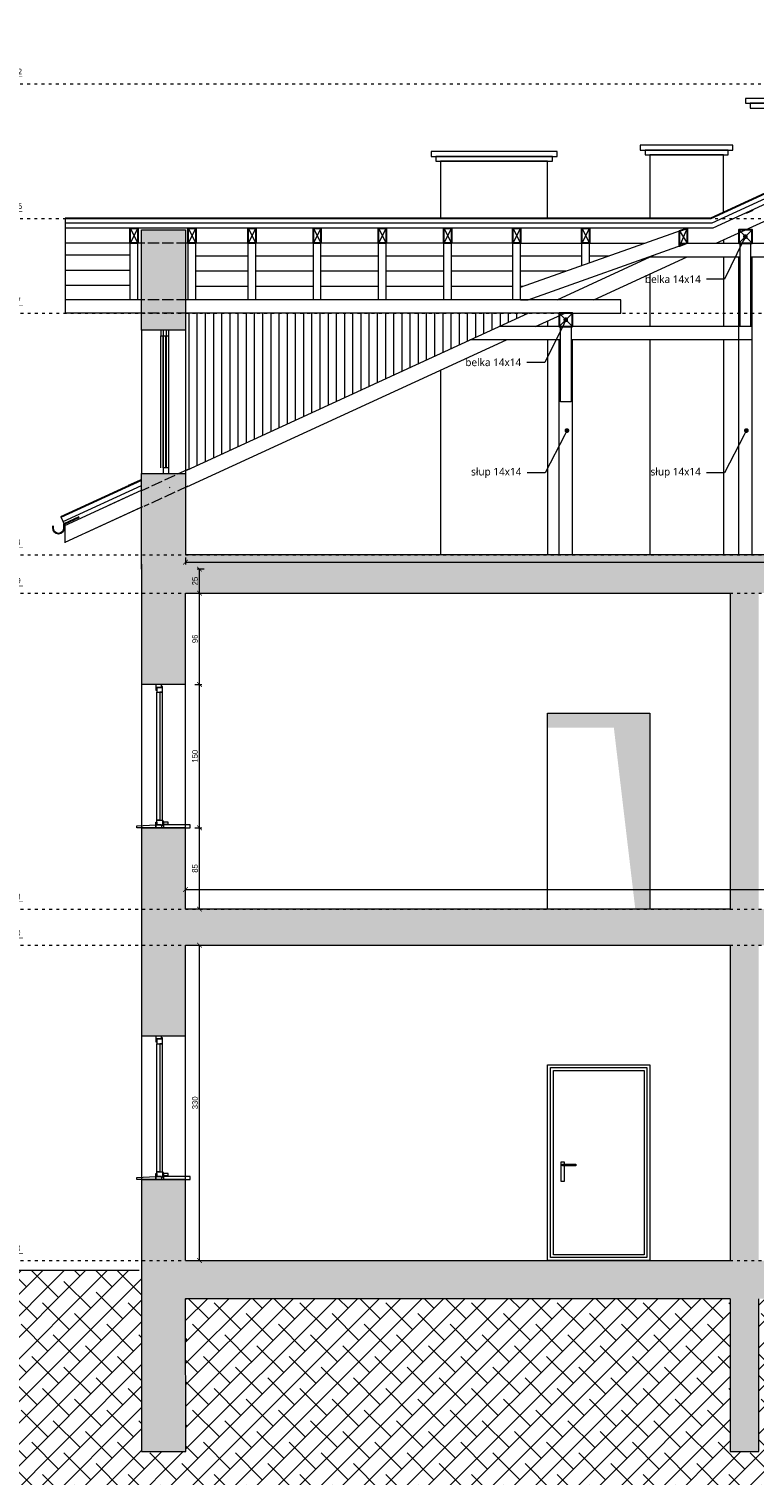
# Model space of a CAD drawing. Header units: millimetres. Extents: x -221 to 149158, y -114258 to 0.
# Tile 51 of 219: x 77300 to 78059, y -45966 to -44452. Entities that reach past the tile are written whole.
import ezdxf
from ezdxf import colors
from ezdxf.entities.mleader import LeaderData, LeaderLine
from ezdxf.enums import TextEntityAlignment as Align
from ezdxf.math import Vec2, Vec3

# ---------------------------------------------------------------- set-up
doc = ezdxf.new("R2010")
doc.units = ezdxf.units.MM
doc.linetypes.add('ACAD_ISO02W100', pattern=[15, 12, -3])
doc.linetypes.add('ACAD_ISO03W100', pattern=[30, 12, -18])
doc.layers.get('0').update_dxf_attribs({"lineweight": 0})
doc.layers.add('A-przekrycieram.ART', color=7, linetype='Continuous', lineweight=0, true_color=0xffffff)
for name, color, linetype, lineweight in [('opis..KF', 250, 'Continuous', 15), ('stolarka..KF', 250, 'Continuous', 5), ('stolarka_arch', 250, 'Continuous', 5), ('wymiar..KF', 12, 'Continuous', 5), ('wyp dach..KF', 250, 'Continuous', 0), ('wypełnienie istn..KF', 250, 'Continuous', 0), ('ściana pro..KF', 222, 'Continuous', 30), ('ściany ist..KF', 61, 'Continuous', 5)]:
    doc.layers.add(name, color=color, linetype=linetype, lineweight=lineweight)
doc.layers.add('szraf', color=7, linetype='Continuous', true_color=0xd9d9d9)
doc.styles.add('ARCH', font='segoeuil.ttf')
doc.styles.add('kamil', font='GOTHIC.TTF')
doc.dimstyles.new('50..KF', dxfattribs={"dimscale": 0.5, "dimtxt": 12, "dimasz": 10, "dimexe": 5, "dimexo": 5, "dimgap": 3, "dimtad": 1, "dimdec": 1, "dimrnd": 0.5, "dimtxsty": 'kamil', "dimblk": 'ARCHTICK', "dimcen": 0, "dimclrd": 256, "dimclre": 256, "dimclrt": 256, "dimadec": 0, "dimazin": 0, "dimtfac": 1, "dimtdec": 1, "dimtofl": 0, "dimtmove": 0, "dimatfit": 3, "dimfxl": 10, "dimfxlon": 1, "dimlwd": 0, "dimlwe": 0, "dimarcsym": 0})

# ---------------------------------------------------------------- blocks, each defined once
blk = doc.blocks.new('*U1063')
at = {"layer": 'stolarka_arch', "lineweight": 0}
blk.add_lwpolyline([(0, 0), (150, 0), (150, -46), (0, -46)], close=True, dxfattribs=at)
at = {"layer": 'stolarka_arch'}
for points in [[(0, -15), (6, -15), (6, -16), (3, -16), (3, -21), (0, -21)], [(150, -15), (144, -15), (144, -16), (147, -16), (147, -21), (150, -21)], [(3, -16), (8, -16), (8, -22), (2, -22), (2, -21), (3, -21)], [(8, -19), (142, -19), (142, -16), (8, -16)], [(8, -19), (142, -19), (142, -22), (8, -22)], [(147, -16), (142, -16), (142, -22), (148, -22), (148, -21), (147, -21)], [(147, -23), (143, -23), (143, -22), (147, -22)], [(146, -28), (144, -28), (144, -23), (146, -23)]]:
    blk.add_lwpolyline(points, close=True, dxfattribs=at)
blk = doc.blocks.new('*U1062')
at = {"layer": 'opis..KF', "const_width": 1}
for points in [[(35, 15), (-15, 15), (0, 0), (15, 15)], [(4206.9, 15), (4156.9, 15), (4171.9, 0), (4186.9, 15)]]:
    blk.add_lwpolyline(points, dxfattribs=at)
at = {"layer": 'opis..KF', "linetype": 'ACAD_ISO03W100', "ltscale": 0.5}
blk.add_lwpolyline([(0, 0), (4171.9, 0)], dxfattribs=at)
at = {"layer": 'opis..KF', "style": 'ARCH'}
for tag, p in [('±2', (10, 26)), ('±22', (4181.9, 26))]:
    blk.add_attdef(tag, text='', height=12, dxfattribs=at).set_placement(p, align=Align.MIDDLE_CENTER)
blk = doc.blocks.new('_ArchTick')
at = {"color": 0, "linetype": 'ByBlock', "const_width": 0.15}
blk.add_lwpolyline([(-0.5, -0.5), (0.5, 0.5)], dxfattribs=at)
blk = doc.blocks.new('*D1200')
at = {"layer": 'Defpoints', "color": 0, "transparency": 16777216}
for p in [(79395.7, -45353.4), (77464, -45373.8), (79395.7, -45373.8)]:
    blk.add_point(p, dxfattribs=at)
at = {"layer": 'wymiar..KF', "linetype": 'Continuous', "lineweight": 0, "transparency": 16777216}
for p, q in [((77464, -45358.4), (77464, -45350.9)), ((77464, -45353.4), (79395.7, -45353.4)), ((79395.7, -45358.4), (79395.7, -45350.9))]:
    blk.add_line(p, q, dxfattribs=at)
at = {"layer": 'wymiar..KF', "lineweight": 0, "transparency": 16777216, "xscale": 5, "yscale": 5, "zscale": 5, "rotation": 180}
blk.add_blockref('_ArchTick', (77464, -45353.4), dxfattribs=at)
at = {"layer": 'wymiar..KF', "lineweight": 0, "transparency": 16777216, "xscale": 5, "yscale": 5, "zscale": 5}
blk.add_blockref('_ArchTick', (79395.7, -45353.4), dxfattribs=at)
at = {"layer": 'wymiar..KF', "transparency": 16777216, "insert": (78429.8, -45348.5), "char_height": 6, "attachment_point": 5, "style": 'kamil'}
blk.add_mtext('1931,5', dxfattribs=at)
blk = doc.blocks.new('*D1205')
at = {"layer": 'Defpoints', "color": 0, "transparency": 16777216}
for p in [(77464, -45002.8), (79218, -45010.7), (79218, -45017.8)]:
    blk.add_point(p, dxfattribs=at)
at = {"layer": 'wymiar..KF', "linetype": 'Continuous', "lineweight": 0, "transparency": 16777216}
for p, q in [((77464, -45005.7), (77464, -45013.2)), ((77464, -45010.7), (79218, -45010.7)), ((79218, -45015.3), (79218, -45008.2))]:
    blk.add_line(p, q, dxfattribs=at)
at = {"layer": 'wymiar..KF', "lineweight": 0, "transparency": 16777216, "xscale": 5, "yscale": 5, "zscale": 5, "rotation": 180}
blk.add_blockref('_ArchTick', (77464, -45010.7), dxfattribs=at)
at = {"layer": 'wymiar..KF', "lineweight": 0, "transparency": 16777216, "xscale": 5, "yscale": 5, "zscale": 5}
blk.add_blockref('_ArchTick', (79218, -45010.7), dxfattribs=at)
at = {"layer": 'wymiar..KF', "transparency": 16777216, "insert": (78341, -45006), "char_height": 6, "attachment_point": 5, "style": 'kamil'}
blk.add_mtext('1754', dxfattribs=at)
blk = doc.blocks.new('_Dot')
at = {"color": 0, "linetype": 'ByBlock', "lineweight": -2}
blk.add_line((-0.5, 0), (-1, 0), dxfattribs=at)
at = {"color": 0, "linetype": 'ByBlock', "const_width": 0.5}
blk.add_lwpolyline([(-0.25, 0, 1), (0.25, 0, 1)], format="xyb", close=True, dxfattribs=at)
blk = doc.blocks.new('*D1215')
at = {"layer": 'Defpoints', "color": 0, "transparency": 16777216}
for p in [(77464, -45411.7), (77478.6, -45411.7), (77464, -45741.8)]:
    blk.add_point(p, dxfattribs=at)
at = {"layer": 'wymiar..KF', "linetype": 'Continuous', "lineweight": 0, "transparency": 16777216}
for p, q in [((77473.6, -45411.7), (77481.1, -45411.7)), ((77478.6, -45741.8), (77478.6, -45411.7)), ((77473.6, -45741.8), (77481.1, -45741.8))]:
    blk.add_line(p, q, dxfattribs=at)
at = {"layer": 'wymiar..KF', "lineweight": 0, "transparency": 16777216, "xscale": 5, "yscale": 5, "zscale": 5}
for p, rotation in [((77478.6, -45411.7), 90), ((77478.6, -45741.8), 270)]:
    blk.add_blockref('_ArchTick', p, dxfattribs=dict(at, rotation=rotation))
at = {"layer": 'wymiar..KF', "transparency": 16777216, "insert": (77473.9, -45576.7), "char_height": 6, "attachment_point": 5, "rotation": 90, "style": 'kamil'}
blk.add_mtext('330', dxfattribs=at)
blk = doc.blocks.new('*D1216')
at = {"layer": 'Defpoints', "color": 0, "linetype": 'ByBlock', "transparency": 16777216}
for p in [(77464, -44932.3), (78840.3, -44932.3), (78825.7, -45017.8)]:
    blk.add_point(p, dxfattribs=at)
at = {"layer": 'wymiar..KF', "linetype": 'Continuous', "lineweight": 0, "transparency": 16777216}
for p, q in [((78835.3, -44932.3), (78842.8, -44932.3)), ((78840.3, -45017.8), (78840.3, -44932.3)), ((78835.3, -45017.8), (78842.8, -45017.8))]:
    blk.add_line(p, q, dxfattribs=at)
at = {"layer": 'wymiar..KF', "linetype": 'ByBlock', "lineweight": 0, "transparency": 16777216, "xscale": 5, "yscale": 5, "zscale": 5}
for p, rotation in [((78840.3, -44932.3), 90), ((78840.3, -45017.8), 270)]:
    blk.add_blockref('_ArchTick', p, dxfattribs=dict(at, rotation=rotation))
at = {"layer": 'wymiar..KF', "linetype": 'ByBlock', "transparency": 16777216, "insert": (78835.4, -44975.1), "char_height": 6, "attachment_point": 5, "rotation": 90, "style": 'kamil'}
blk.add_mtext('85,5', dxfattribs=at)
blk = doc.blocks.new('*U1697')
at = {"layer": 'A-przekrycieram.ART'}
h = blk.add_hatch(color=256, dxfattribs=at)
h.dxf.hatch_style = 1
h.paths.add_polyline_path([(0, 2970), (4200, 2970), (4200, 0), (0, 0)])
h.paths.add_polyline_path([(200, 2870), (4100, 2870), (4100, 100), (200, 100)], flags=16)
blk = doc.blocks.new('*D1223')
at = {"layer": 'Defpoints', "color": 0, "transparency": 16777216}
for p in [(14.6, -45373.8), (78825.7, -45373.8), (0, -45411.7)]:
    blk.add_point(p, dxfattribs=at)
at = {"layer": 'wymiar..KF', "linetype": 'Continuous', "lineweight": 0, "transparency": 16777216}
for p, q in [((19.6, -45373.8), (12.1, -45373.8)), ((14.6, -45411.7), (14.6, -45373.8)), ((9.6, -45411.7), (17.1, -45411.7))]:
    blk.add_line(p, q, dxfattribs=at)
at = {"layer": 'wymiar..KF', "lineweight": 0, "transparency": 16777216, "xscale": 5, "yscale": 5, "zscale": 5}
for p, rotation in [((14.6, -45373.8), 90), ((14.6, -45411.7), 270)]:
    blk.add_blockref('_ArchTick', p, dxfattribs=dict(at, rotation=rotation))
at = {"layer": 'wymiar..KF', "transparency": 16777216, "insert": (10, -45392.7), "char_height": 6, "attachment_point": 5, "rotation": 90, "style": 'kamil'}
blk.add_mtext('38', dxfattribs=at)
blk = doc.blocks.new('*D1224')
at = {"layer": 'Defpoints', "color": 0, "transparency": 16777216}
for p in [(77464, -45288.8), (77478.6, -45288.8), (78825.7, -45373.8)]:
    blk.add_point(p, dxfattribs=at)
at = {"layer": 'wymiar..KF', "linetype": 'Continuous', "lineweight": 0, "transparency": 16777216}
for p, q in [((77473.6, -45288.8), (77481.1, -45288.8)), ((77478.6, -45373.8), (77478.6, -45288.8)), ((77483.6, -45373.8), (77476.1, -45373.8))]:
    blk.add_line(p, q, dxfattribs=at)
at = {"layer": 'wymiar..KF', "lineweight": 0, "transparency": 16777216, "xscale": 5, "yscale": 5, "zscale": 5}
for p, rotation in [((77478.6, -45288.8), 90), ((77478.6, -45373.8), 270)]:
    blk.add_blockref('_ArchTick', p, dxfattribs=dict(at, rotation=rotation))
at = {"layer": 'wymiar..KF', "transparency": 16777216, "insert": (77473.9, -45331.3), "char_height": 6, "attachment_point": 5, "rotation": 90, "style": 'kamil'}
blk.add_mtext('85', dxfattribs=at)
blk = doc.blocks.new('*D1225')
at = {"layer": 'Defpoints', "color": 0, "transparency": 16777216}
for p in [(77464, -45138.8), (77478.6, -45138.8), (77464, -45288.8)]:
    blk.add_point(p, dxfattribs=at)
at = {"layer": 'wymiar..KF', "linetype": 'Continuous', "lineweight": 0, "transparency": 16777216}
for p, q in [((77473.6, -45138.8), (77481.1, -45138.8)), ((77478.6, -45288.8), (77478.6, -45138.8)), ((77473.6, -45288.8), (77481.1, -45288.8))]:
    blk.add_line(p, q, dxfattribs=at)
at = {"layer": 'wymiar..KF', "lineweight": 0, "transparency": 16777216, "xscale": 5, "yscale": 5, "zscale": 5}
for p, rotation in [((77478.6, -45138.8), 90), ((77478.6, -45288.8), 270)]:
    blk.add_blockref('_ArchTick', p, dxfattribs=dict(at, rotation=rotation))
at = {"layer": 'wymiar..KF', "transparency": 16777216, "insert": (77473.9, -45213.8), "char_height": 6, "attachment_point": 5, "rotation": 90, "style": 'kamil'}
blk.add_mtext('150', dxfattribs=at)
blk = doc.blocks.new('*D1226')
at = {"layer": 'Defpoints', "color": 0, "transparency": 16777216}
for p in [(77464, -45043), (77478.6, -45043), (77464, -45138.8)]:
    blk.add_point(p, dxfattribs=at)
at = {"layer": 'wymiar..KF', "linetype": 'Continuous', "lineweight": 0, "transparency": 16777216}
for p, q in [((77473.6, -45043), (77481.1, -45043)), ((77478.6, -45138.8), (77478.6, -45043)), ((77473.6, -45138.8), (77481.1, -45138.8))]:
    blk.add_line(p, q, dxfattribs=at)
at = {"layer": 'wymiar..KF', "lineweight": 0, "transparency": 16777216, "xscale": 5, "yscale": 5, "zscale": 5}
for p, rotation in [((77478.6, -45043), 90), ((77478.6, -45138.8), 270)]:
    blk.add_blockref('_ArchTick', p, dxfattribs=dict(at, rotation=rotation))
at = {"layer": 'wymiar..KF', "transparency": 16777216, "insert": (77473.9, -45090.9), "char_height": 6, "attachment_point": 5, "rotation": 90, "style": 'kamil'}
blk.add_mtext('96', dxfattribs=at)
blk = doc.blocks.new('*D1227')
at = {"layer": 'Defpoints', "color": 0, "transparency": 16777216}
for p in [(77478.6, -45017.8), (78825.7, -45017.8), (77464, -45043)]:
    blk.add_point(p, dxfattribs=at)
at = {"layer": 'wymiar..KF', "linetype": 'Continuous', "lineweight": 0, "transparency": 16777216}
for p, q in [((77483.6, -45017.8), (77476.1, -45017.8)), ((77478.6, -45043), (77478.6, -45017.8)), ((77473.6, -45043), (77481.1, -45043))]:
    blk.add_line(p, q, dxfattribs=at)
at = {"layer": 'wymiar..KF', "lineweight": 0, "transparency": 16777216, "xscale": 5, "yscale": 5, "zscale": 5}
for p, rotation in [((77478.6, -45017.8), 90), ((77478.6, -45043), 270)]:
    blk.add_blockref('_ArchTick', p, dxfattribs=dict(at, rotation=rotation))
at = {"layer": 'wymiar..KF', "transparency": 16777216, "insert": (77473.9, -45030.4), "char_height": 6, "attachment_point": 5, "rotation": 90, "style": 'kamil'}
blk.add_mtext('25', dxfattribs=at)

msp = doc.modelspace()

# ---------------------------------------------------------------- hatches: boundary and pattern name
at = {"linetype": 'ByBlock', "lineweight": 9}
h = msp.add_hatch(dxfattribs=at)
h.set_pattern_fill('ANSI31', color=9, scale=5, angle=135)
h.set_pattern_definition([(180, (-1361.749, 15), (-2e-15, -15.875), [])])
h.paths.add_polyline_path([(77406.13, -44676.79), (77337.96, -44676.79), (77337.96, -44735.79), (77406.13, -44735.79)])
h.paths.add_polyline_path([(79232.84, -44735.79), (79301.96, -44735.79), (79301.96, -44676.79), (79232.84, -44676.79)])
h = msp.add_hatch(dxfattribs=at)
h.set_pattern_fill('ANSI31', color=9, scale=5, angle=135)
h.set_pattern_definition([(180, (-1361.749, 45.917), (-2e-15, -15.875), [])])
h.paths.add_polyline_path([(77474.84, -44735.79), (77529.49, -44735.79), (77529.49, -44676.79), (77474.84, -44676.79)])
h.paths.add_polyline_path([(77537.49, -44735.79), (77597.76, -44735.79), (77597.76, -44676.79), (77537.49, -44676.79)])
h.paths.add_polyline_path([(77605.76, -44735.79), (77666.03, -44735.79), (77666.03, -44676.79), (77605.76, -44676.79)])
h.paths.add_polyline_path([(77674.03, -44735.79), (77734.3, -44735.79), (77734.3, -44676.79), (77674.03, -44676.79)])
h.paths.add_polyline_path([(77742.3, -44735.79), (77806.58, -44735.79), (77806.58, -44676.79), (77742.3, -44676.79)])
h.paths.add_polyline_path([(77814.58, -44676.79), (77814.58, -44722.62), (77878.85, -44699.85), (77879.26, -44676.79)])
h.paths.add_polyline_path([(77886.85, -44676.79), (77886.85, -44697.02), (77943.94, -44676.79)])
h.paths.add_polyline_path([(78695.99, -44676.79), (78753.72, -44676.79), (78753.72, -44697.24)])
h.paths.add_polyline_path([(78761.72, -44676.79), (78825.35, -44676.79), (78825.35, -44722.62), (78761.72, -44700.08)])
h.paths.add_polyline_path([(79110.44, -44735.79), (79165.09, -44735.79), (79165.09, -44676.79), (79110.44, -44676.79)])
h.paths.add_polyline_path([(79042.17, -44735.79), (79102.44, -44735.79), (79102.44, -44676.79), (79042.17, -44676.79)])
h.paths.add_polyline_path([(78973.89, -44735.79), (79034.17, -44735.79), (79034.17, -44676.79), (78973.89, -44676.79)])
h.paths.add_polyline_path([(78905.62, -44735.79), (78965.89, -44735.79), (78965.89, -44676.79), (78905.62, -44676.79)])
h.paths.add_polyline_path([(78833.35, -44735.79), (78897.62, -44735.79), (78897.62, -44676.79), (78833.35, -44676.79)])
h = msp.add_hatch(dxfattribs=at)
h.set_pattern_fill('ANSI31', color=9, scale=2.7, angle=45)
h.set_pattern_definition([(90, (-54257.298, 5920.443), (-8.5725, 0), [])])
h.paths.add_polyline_path([(77465.21, -44767.79), (77465.21, -44749.79), (77822.56, -44749.79), (77768.17, -44774.81), (77465.21, -44914.18)])
at = {"layer": 'szraf', "linetype": 'ByBlock'}
h = msp.add_hatch(dxfattribs=at)
h.set_pattern_fill('ANSI38', color=9, scale=5)
h.set_pattern_definition([(45, (-89555.768, 748.457), (-11.2253202, 11.2253202), []), (135, (-89555.768, 748.457), (-33.6759605, 11.2253202), [39.6875, -23.8125])])
h.paths.add_polyline_path([(77178.26, -45751.79), (77178.26, -46112.83), (79409.51, -46112.83), (79409.51, -45751.79), (79221.96, -45751.79), (79221.96, -45941.79), (79175.96, -45941.79), (79175.96, -45781.79), (78605.96, -45781.79), (78605.96, -45941.79), (78575.96, -45941.79), (78575.96, -45781.79), (78063.96, -45781.79), (78063.96, -45941.79), (78033.96, -45941.79), (78033.96, -45781.79), (77463.96, -45781.79), (77463.96, -45941.79), (77417.96, -45941.79), (77417.96, -45751.79)])
at = {"layer": 'wyp dach..KF', "lineweight": 5, "true_color": 0xc8c8c8}
h = msp.add_hatch(color=9, dxfattribs=at)
h.dxf.hatch_style = 1
h.paths.add_polyline_path([(77842.96, -45168.79), (77949.96, -45168.79), (77949.96, -45373.79), (77934.72, -45373.79), (77912.26, -45183.84), (77842.96, -45183.84)])
at = {"layer": 'wypełnienie istn..KF', "true_color": 0xc8c8c8}
h = msp.add_hatch(color=9, dxfattribs=at)
h.dxf.hatch_style = 1
h.paths.add_polyline_path([(77417.96, -44767.8), (77463.96, -44767.8), (77463.96, -44662.8), (77417.96, -44662.8)])
h.paths.add_polyline_path([(79175.96, -44767.79), (79221.96, -44767.79), (79221.96, -44662.79), (79175.96, -44662.79)])
h = msp.add_hatch(color=9, dxfattribs=at)
h.dxf.hatch_style = 1
h.paths.add_polyline_path([(77457.27, -44917.8), (77417.96, -44917.79), (77417.96, -44950.88)])
h.paths.add_polyline_path([(77463.96, -44917.8), (77457.27, -44917.8), (77417.96, -44950.88), (77417.96, -45017.79), (77463.96, -45002.79)])
h.paths.add_polyline_path([(79221.96, -45012.79), (79221.96, -44968.53), (79220.71, -44967.95), (79175.96, -44947.37), (79175.96, -45002.79), (77836.96, -45002.79), (77463.96, -45002.79), (77417.96, -45017.79), (77417.96, -45138.79), (77463.96, -45138.79), (77463.96, -45043.02), (78033.96, -45043.02), (78033.96, -45373.79), (77463.96, -45373.79), (77463.96, -45288.79), (77417.96, -45288.79), (77417.96, -45381.79), (77417.96, -45506.79), (77463.96, -45506.79), (77463.96, -45411.69), (78033.96, -45411.69), (78033.96, -45741.79), (77463.96, -45741.79), (77463.96, -45656.79), (77417.96, -45656.79), (77417.96, -45941.79), (77464.32, -45941.79), (77463.96, -45781.79), (78033.96, -45781.79), (78033.96, -45941.79), (78063.96, -45941.79), (78063.96, -45781.79), (78575.96, -45781.79), (78575.96, -45941.79), (78605.96, -45941.79), (78605.96, -45781.79), (79175.96, -45781.79), (79175.96, -45941.79), (79221.96, -45941.79), (79221.96, -45656.79), (79206.96, -45656.79), (79199.03, -45656.79), (79199.03, -45656.79), (79175.96, -45656.79), (79175.96, -45741.79), (78605.96, -45741.79), (78605.96, -45411.69), (79175.96, -45411.69), (79175.96, -45506.79), (79221.96, -45506.79), (79221.96, -45381.79), (79221.96, -45288.79), (79175.96, -45288.79), (79175.96, -45373.79), (78605.96, -45373.79), (78605.96, -45043.02), (79175.96, -45043.02), (79175.96, -45138.79), (79221.96, -45138.79)])
h.paths.add_polyline_path([(78063.96, -45043.02), (78575.96, -45043.02), (78575.96, -45373.79), (78063.96, -45373.79)], flags=16)
h.paths.add_polyline_path([(78063.96, -45411.69), (78575.96, -45411.69), (78575.96, -45741.79), (78063.96, -45741.79)], flags=16)
h.paths.add_polyline_path([(78076.14, -45506.79), (78270.48, -45506.79), (78270.48, -45711.79), (78281.06, -45711.79), (78281.06, -45726.79), (78281.06, -45741.79), (78063.96, -45741.79), (78063.96, -45726.79), (78063.96, -45711.79), (78076.14, -45711.79)], flags=0)
h.paths.add_polyline_path([(78079.14, -45509.79), (78173.31, -45509.79), (78267.48, -45509.79), (78267.48, -45708.79), (78173.31, -45708.79), (78079.14, -45708.79)], flags=0)
h.paths.add_polyline_path([(78079.14, -45509.79), (78267.48, -45509.79), (78267.48, -45708.79), (78079.14, -45708.79)], flags=0)
h.paths.add_polyline_path([(78082.14, -45512.79), (78170.31, -45512.79), (78170.31, -45705.79), (78082.14, -45705.79)], flags=0)
h.paths.add_polyline_path([(78176.31, -45512.79), (78264.48, -45512.79), (78264.48, -45705.79), (78176.31, -45705.79)], flags=0)
h.paths.add_polyline_path([(78393.86, -45511.79), (78543.86, -45511.79), (78543.86, -45661.79), (78393.86, -45661.79)], flags=0)
h.paths.add_polyline_path([(78396.86, -45514.79), (78540.86, -45514.79), (78540.86, -45658.79), (78396.86, -45658.79)], flags=0)
h.paths.add_polyline_path([(78399.86, -45517.79), (78537.86, -45517.79), (78537.86, -45655.79), (78399.86, -45655.79)], flags=0)

# ---------------------------------------------------------------- linework, layer by layer
at = {"color": 18, "linetype": 'ByBlock', "true_color": 0x000000}
for p, q in [((78056.96, -44662.79), (78042.96, -44676.79)), ((78056.96, -44676.79), (78042.96, -44662.79)), ((77868.96, -44749.79), (77854.96, -44763.79)), ((77868.96, -44763.79), (77854.96, -44749.79))]:
    msp.add_line(p, q, dxfattribs=at)
for points in [[(77406.13, -44660.79), (77414.13, -44676.79)], [(77414.13, -44660.79), (77406.13, -44676.79)], [(77466.84, -44660.79), (77474.84, -44676.79)], [(77474.84, -44660.79), (77466.84, -44676.79)], [(77529.49, -44660.79), (77537.49, -44676.79)], [(77537.49, -44660.79), (77529.49, -44676.79)], [(77597.76, -44660.79), (77605.76, -44676.79)], [(77605.76, -44660.79), (77597.76, -44676.79)], [(77666.03, -44660.79), (77674.03, -44676.79)], [(77674.03, -44660.79), (77666.03, -44676.79)], [(77734.3, -44660.79), (77742.3, -44676.79)], [(77742.3, -44660.79), (77734.3, -44676.79)], [(77806.58, -44660.79), (77814.58, -44676.79)], [(77814.58, -44660.79), (77806.58, -44676.79)], [(77878.85, -44660.79), (77886.85, -44676.79)], [(77886.85, -44660.79), (77878.85, -44676.79)], [(77989.1, -44660.79), (77981.1, -44679.62)], [(77981.1, -44663.62), (77989.1, -44676.79)], [(78055.46, -44676.79), (78055.46, -44763.79), (78044.46, -44763.79), (78044.46, -44676.79)], [(77867.46, -44763.79), (77867.46, -44842.79), (77856.46, -44842.79), (77856.46, -44763.79)]]:
    msp.add_lwpolyline(points, dxfattribs=at)
at = {"layer": 'stolarka..KF'}
for points in [[(77432.96, -45285.79), (77432.96, -45288.79), (77412.9, -45288.79), (77412.9, -45286.79)], [(77440.9, -45285.79), (77440.9, -45288.79), (77468.9, -45288.79), (77468.9, -45285.79)], [(77432.96, -45653.79), (77432.96, -45656.79), (77412.9, -45656.79), (77412.9, -45654.79)], [(77440.9, -45653.79), (77440.9, -45656.79), (77468.9, -45656.79), (77468.9, -45653.79)]]:
    msp.add_lwpolyline(points, close=True, dxfattribs=at)
at = {"layer": 'stolarka_arch'}
for points in [[(77417.96, -44767.79), (77417.96, -44917.79)], [(77463.96, -44767.79), (77463.96, -44917.79)], [(77437.96, -44911.8), (77437.96, -44773.8)], [(77440.47, -44911.79), (77440.47, -44773.79)], [(77440.96, -44911.8), (77440.96, -44773.8)], [(77443.47, -44911.79), (77443.47, -44773.79)], [(77443.96, -44911.8), (77443.96, -44773.8)], [(77446.47, -44911.79), (77446.47, -44773.79)]]:
    msp.add_lwpolyline(points, dxfattribs=at)
for points in [[(77443.96, -44767.8), (77437.96, -44767.8), (77437.96, -44773.8), (77443.96, -44773.8)], [(77446.47, -44767.79), (77440.47, -44767.79), (77440.47, -44773.79), (77446.47, -44773.79)], [(77446.47, -44911.79), (77440.47, -44911.79), (77440.47, -44917.79), (77446.47, -44917.79)]]:
    msp.add_lwpolyline(points, close=True, dxfattribs=at)
at = {"layer": 'ściana pro..KF', "lineweight": 9}
for p, q in [((78019.53, -44676.79), (78318.7, -44539.16)), ((78049.96, -44662.79), (78318.7, -44539.16)), ((78051.22, -44645.18), (78058.12, -44642)), ((78055.96, -44676.79), (78318.7, -44676.79)), ((77852.99, -44735.79), (77954.93, -44688.9)), ((77891.28, -44735.79), (77989.1, -44690.79)), ((77950.81, -44690.79), (78044.46, -44690.79)), ((78042.96, -45002.79), (78042.96, -44690.79)), ((78055.46, -44690.79), (78318.7, -44690.79)), ((78056.96, -45002.79), (78056.96, -44690.79)), ((77465.21, -44914.18), (77822.56, -44749.79)), ((77830.41, -44763.79), (77860.84, -44749.79)), ((78056.96, -44763.79), (77792.12, -44763.79)), ((77465.21, -44931.79), (77799.98, -44777.79)), ((77856.96, -44777.79), (77761.69, -44777.79)), ((77854.96, -45002.79), (77854.96, -44777.79)), ((78056.96, -44777.79), (77867.96, -44777.79)), ((77868.96, -45002.79), (77868.96, -44777.79)), ((77335.87, -44968.14), (77417.96, -44930.38)), ((77337.74, -44972.21), (77417.96, -44935.31)), ((77384.46, -44950.72), (77417.96, -44935.31)), ((77447.04, -44932.61), (77447.81, -44932.26)), ((77337.96, -44989.72), (77416.7, -44953.5)), ((77359.21, -44979.94), (77419.21, -44952.34)), ((77333.56, -44963.12), (77337.74, -44972.21))]:
    msp.add_line(p, q, dxfattribs=at)
at = {"layer": 'ściana pro..KF', "color": 8, "lineweight": 9, "true_color": 0x737373}
for p, q in [((78026.96, -44673.37), (78026.96, -44676.79)), ((78026.96, -44690.79), (78026.96, -44763.79)), ((77949.96, -44708.8), (77949.96, -44763.79)), ((77842.95, -44758.02), (77842.95, -44763.79)), ((77842.95, -44777.79), (77842.95, -45002.79)), ((77949.96, -44777.79), (77949.96, -45002.79)), ((78026.96, -44777.79), (78026.96, -45002.79)), ((77730.95, -44809.54), (77730.95, -45002.79))]:
    msp.add_line(p, q, dxfattribs=at)
at = {"layer": 'ściana pro..KF'}
for p, q in [((77333.56, -44963.12), (77417.96, -44924.3)), ((77384.46, -44939.71), (77417.96, -44924.3)), ((77404.46, -44930.51), (77416.7, -44924.88))]:
    msp.add_line(p, q, dxfattribs=at)
for points in [[(78319.96, -44509.96), (78013.84, -44650.79), (77337.96, -44650.79)], [(78056.96, -44676.79), (78056.96, -44662.79), (78042.96, -44662.79), (78042.96, -44676.79), (78056.96, -44676.79)], [(77868.96, -44763.79), (77868.96, -44749.79), (77854.96, -44749.79), (77854.96, -44763.79), (77868.96, -44763.79)]]:
    msp.add_lwpolyline(points, dxfattribs=at)
at = {"layer": 'ściana pro..KF', "lineweight": 9}
for points in [[(78319.96, -44515.47), (78014.93, -44655.79), (77337.96, -44655.79)], [(78318.7, -44521.55), (78016.03, -44660.79), (77337.96, -44660.79)], [(77337.96, -44650.79), (77337.96, -44749.79)], [(77814.58, -44722.62), (77814.58, -44722.62), (77989.1, -44660.79)], [(77416.7, -44676.79), (77337.96, -44676.79)], [(77406.13, -44735.79), (77406.13, -44676.79)], [(77414.13, -44735.79), (77414.13, -44676.79)], [(77814.58, -44676.79), (77465.21, -44676.79)], [(77466.84, -44735.79), (77466.84, -44676.79)], [(77474.84, -44735.79), (77474.84, -44676.79)], [(77529.49, -44735.79), (77529.49, -44676.79)], [(77537.49, -44735.79), (77537.49, -44676.79)], [(77597.76, -44735.79), (77597.76, -44676.79)], [(77605.76, -44735.79), (77605.76, -44676.79)], [(77666.03, -44735.79), (77666.03, -44676.79)], [(77674.03, -44735.79), (77674.03, -44676.79)], [(77734.3, -44735.79), (77734.3, -44676.79)], [(77742.3, -44735.79), (77742.3, -44676.79)], [(77806.58, -44735.79), (77806.58, -44676.79)], [(77814.58, -44735.79), (77814.58, -44676.79)], [(77814.58, -44676.79), (77943.94, -44676.79)], [(77814.58, -44735.79), (77822.58, -44735.79), (77989.1, -44676.79)], [(77878.85, -44699.85), (77878.85, -44676.79)], [(77886.85, -44697.02), (77886.85, -44676.79)], [(77981.24, -44676.79), (78057.46, -44676.79)], [(77416.7, -44735.79), (77337.96, -44735.79)], [(77416.7, -44735.79), (77337.96, -44735.79)], [(77868.96, -44735.79), (77465.21, -44735.79)], [(77868.96, -44735.79), (77465.21, -44735.79)], [(77868.96, -44749.79), (77919.48, -44749.79), (77919.48, -44735.79), (77868.96, -44735.79)], [(77416.7, -44749.79), (77337.96, -44749.79)], [(77868.96, -44749.79), (77465.21, -44749.79)], [(77337.96, -44990.3), (77337.96, -44972.69)]]:
    msp.add_lwpolyline(points, dxfattribs=at)
at = {"layer": 'ściana pro..KF', "color": 8, "lineweight": 9, "true_color": 0x737373}
for points in [[(78049.95, -44530.2), (78109.95, -44530.2), (78109.95, -44525.2), (78049.95, -44525.2)], [(78054.95, -44535.2), (78104.95, -44535.2), (78104.95, -44530.2), (78054.95, -44530.2)], [(77939.95, -44579.18), (78036.95, -44579.18), (78036.95, -44574.18), (77939.95, -44574.18)], [(77720.95, -44585.8), (77852.95, -44585.8), (77852.95, -44580.8), (77720.95, -44580.8)], [(77725.95, -44590.8), (77847.95, -44590.8), (77847.95, -44585.8), (77725.95, -44585.8)], [(77944.95, -44584.18), (78031.95, -44584.18), (78031.95, -44579.18), (77944.95, -44579.18)], [(77845.96, -45738.79), (77845.96, -45539.79), (77946.96, -45539.79), (77946.96, -45738.79)], [(77848.96, -45735.79), (77848.96, -45542.79), (77943.96, -45542.79), (77943.96, -45735.79)], [(77858.63, -45640.79), (77872.63, -45640.79), (77872.63, -45642.79), (77858.63, -45642.79)]]:
    msp.add_lwpolyline(points, close=True, dxfattribs=at)
for points in [[(77949.95, -44584.18), (77949.96, -44650.8), (78012.58, -44650.8), (78026.95, -44644.18), (78026.95, -44584.18), (77949.95, -44584.18)], [(77730.95, -44590.8), (77730.95, -44650.8), (77842.95, -44650.8), (77842.95, -44590.8), (77730.95, -44590.8)], [(78043.47, -44666.36), (78043.47, -44676.79)], [(77842.96, -45373.79), (77842.96, -45168.79), (77949.96, -45168.79), (77949.96, -45373.79), (77842.96, -45373.79)], [(77842.96, -45741.79), (77842.96, -45536.79), (77949.96, -45536.79), (77949.96, -45741.79), (77842.96, -45741.79)], [(77860.63, -45640.79), (77860.63, -45638.79), (77856.63, -45638.79), (77856.63, -45658.79), (77860.63, -45658.79), (77860.63, -45642.79)]]:
    msp.add_lwpolyline(points, dxfattribs=at)
at = {"layer": 'ściana pro..KF'}
for points in [[(77414.13, -44676.79), (77406.13, -44676.79), (77406.13, -44660.79), (77414.13, -44660.79)], [(77474.84, -44676.79), (77466.84, -44676.79), (77466.84, -44660.79), (77474.84, -44660.79)], [(77537.49, -44676.79), (77529.49, -44676.79), (77529.49, -44660.79), (77537.49, -44660.79)], [(77605.76, -44676.79), (77597.76, -44676.79), (77597.76, -44660.79), (77605.76, -44660.79)], [(77674.03, -44676.79), (77666.03, -44676.79), (77666.03, -44660.79), (77674.03, -44660.79)], [(77742.3, -44676.79), (77734.3, -44676.79), (77734.3, -44660.79), (77742.3, -44660.79)], [(77814.58, -44676.79), (77806.58, -44676.79), (77806.58, -44660.79), (77814.58, -44660.79)], [(77886.85, -44676.79), (77878.85, -44676.79), (77878.85, -44660.79), (77886.85, -44660.79)], [(77989.1, -44676.79), (77981.1, -44679.62), (77981.1, -44663.62), (77989.1, -44660.79)]]:
    msp.add_lwpolyline(points, close=True, dxfattribs=at)
at = {"layer": 'ściana pro..KF', "linetype": 'ACAD_ISO02W100', "lineweight": 9}
for points in [[(77466.47, -44676.79), (77417.96, -44676.79)], [(77466.47, -44735.79), (77417.96, -44735.79)], [(77466.47, -44749.79), (77417.96, -44749.79)], [(77466.47, -44913.57), (77417.96, -44935.88)], [(77466.47, -44931.18), (77420.47, -44952.34)]]:
    msp.add_lwpolyline(points, dxfattribs=at)
at = {"layer": 'ściana pro..KF'}
msp.add_lwpolyline([(77324.97, -44972.54), (77324.97, -44974.54, 1), (77336.97, -44974.54), (77336.97, -44970.54), (77352.58, -44963.26)], format="xyb", dxfattribs=at)
at = {"layer": 'ściany ist..KF', "linetype": 'ByBlock'}
for p, q in [((77463.96, -45138.79), (77417.96, -45138.79)), ((77463.96, -45288.79), (77417.96, -45288.79)), ((77463.96, -45506.79), (77417.96, -45506.79)), ((77463.96, -45656.79), (77417.96, -45656.79)), ((77178.26, -45751.79), (77415.47, -45751.79))]:
    msp.add_line(p, q, dxfattribs=at)
for points in [[(77417.96, -44767.79), (77417.96, -44662.79), (77463.96, -44662.79), (77463.96, -44767.79)], [(77463.96, -44767.79), (77417.96, -44767.79)], [(77463.96, -44767.8), (77417.96, -44767.8)], [(77417.96, -45017.79), (77417.96, -44917.79)], [(77417.96, -44917.8), (77463.96, -44917.8), (77463.96, -45002.8)], [(77417.96, -45012.79), (77417.96, -45138.79)], [(79175.96, -45002.79), (77463.96, -45002.79)], [(77463.96, -45138.79), (77463.96, -45043.02), (78033.96, -45043.02), (78033.96, -45373.79)], [(77417.96, -45288.79), (77417.96, -45381.79)], [(77463.96, -45373.79), (77463.96, -45288.79)], [(78033.96, -45373.79), (77463.96, -45373.79)], [(77417.96, -45381.79), (77417.96, -45506.79)], [(77463.96, -45506.79), (77463.96, -45411.69), (78033.96, -45411.69), (78033.96, -45741.79)], [(77417.96, -45656.79), (77417.96, -45941.79), (77464.32, -45941.79), (77463.96, -45781.79)], [(77463.96, -45741.79), (77463.96, -45656.79)], [(77463.96, -45741.79), (78033.96, -45741.79)], [(78033.96, -45781.79), (77463.96, -45781.79)], [(78033.96, -45781.79), (78033.96, -45941.79), (78063.96, -45941.79), (78063.96, -45781.79)]]:
    msp.add_lwpolyline(points, dxfattribs=at)

# ---------------------------------------------------------------- block references
msp.add_blockref('*U1697', (76639.68, -46666.02))
at = {"layer": 'stolarka_arch', "color": 5, "xscale": -1, "rotation": 89.99998915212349}
for p in [(77417.96, -45138.79), (77417.96, -45506.79)]:
    msp.add_blockref('*U1063', p, dxfattribs=at)
at = {"layer": 'wymiar..KF', "xscale": 0.5, "yscale": 0.5, "zscale": 0.5}
for p, values in [((77275.74, -44509.96), {'±2': '+12,32', '±22': '+12,32'}), ((77275.74, -44650.8), {'±2': '+10,76', '±22': '+10,91'}), ((77276.3, -44749.8), {'±2': '+9,77', '±22': '+9,92'}), ((77276.3, -45002.79), {'±2': '+7,39', '±22': '+7,39'}), ((77276.39, -45043.02), {'±2': '+6,99', '±22': '+6,99'}), ((77276.3, -45373.79), {'±2': '+3,68', '±22': '+3,68'}), ((77276.3, -45411.69), {'±2': '+3,30', '±22': '+3,30'}), ((77276.3, -45741.79), {'±2': '±0,00', '±22': '±0,00'})]:
    msp.add_blockref('*U1062', p, dxfattribs=at).add_auto_attribs(values)

# ---------------------------------------------------------------- dimensions: what is measured, and where the dimension line sits
at = {"layer": 'wymiar..KF', "linetype": 'ByBlock'}
dim = msp.add_linear_dim(base=(78840.31, -44932.33), p1=(78825.71, -45017.8), p2=(77463.96, -44932.33), angle=90, dimstyle='50..KF', override={"dimtmove": 1}, dxfattribs=at)
dim.commit()
dim.dimension.update_dxf_attribs({"geometry": '*D1216', "text_midpoint": (78835.39, -44975.07)})
at = {"layer": 'wymiar..KF'}
for base, p1, p2, picture, middle in [((79217.97, -45010.69), (77463.96, -45002.8), (79217.97, -45017.8), '*D1205', (78340.97, -45006.04)), ((79395.711, -45353.4311), (77463.962, -45373.79), (79395.711, -45373.79), '*D1200', (78429.8365, -45348.5049))]:
    dim = msp.add_linear_dim(base=base, p1=p1, p2=p2, dimstyle='50..KF', override={"dimtmove": 1}, dxfattribs=at)
    dim.commit()
    dim.dimension.update_dxf_attribs({"geometry": picture, "text_midpoint": middle})
for base, p1, p2, picture, middle in [((77478.56, -45017.8), (77463.96, -45043.02), (78825.71, -45017.8), '*D1227', (77473.91, -45030.41)), ((77478.56, -45043.02), (77463.96, -45138.79), (77463.96, -45043.02), '*D1226', (77473.91, -45090.9)), ((77478.56, -45138.79), (77463.96, -45288.79), (77463.96, -45138.79), '*D1225', (77473.91, -45213.79)), ((77478.56, -45288.79), (78825.71, -45373.79), (77463.96, -45288.79), '*D1224', (77473.91, -45331.29)), ((14.6, -45373.79), (0, -45411.69), (78825.71, -45373.79), '*D1223', (9.95, -45392.74)), ((77478.56, -45411.69), (77463.96, -45741.79), (77463.96, -45411.69), '*D1215', (77473.91, -45576.74))]:
    dim = msp.add_linear_dim(base=base, p1=p1, p2=p2, angle=90, dimstyle='50..KF', override={"dimtmove": 1}, dxfattribs=at)
    dim.commit()
    dim.dimension.update_dxf_attribs({"geometry": picture, "text_midpoint": middle})

# ---------------------------------------------------------------- leaders
at = {"layer": 'opis..KF', "lineweight": 9}
ml = msp.add_multileader_mtext('Standard', dxfattribs=at)
ml.set_content('belka 14x14', color=256, style='ARCH')
ml.set_leader_properties(color=256, linetype='ByLayer', lineweight=-1)
ml.set_arrow_properties(name='DOT')
ml.build(insert=Vec2(0, 0))
ml.multileader.update_dxf_attribs({"arrow_head_size": 5})
ctx = ml.context
ctx.base_point, ctx.char_height, ctx.arrow_head_size, ctx.landing_gap_size, ctx.plane_origin = Vec3(77941.95, -44714.43), 8, 5, 6, Vec3(78683, -44778.01)
ctx.text_align_type = 2
notes = []
notes.append((ctx, [(1, (1, 1, 0), (78028.21, -44714.43), (-1, 0), 18.93, [(0, [(78049.96, -44669.79)], 0, [])])]))
ctx.mtext.insert, ctx.mtext.alignment, ctx.mtext.flow_direction = Vec3(78003.29, -44710.36), 3, 5
ml = msp.add_multileader_mtext('Standard', dxfattribs=at)
ml.set_content('belka 14x14', color=256, style='ARCH')
ml.set_leader_properties(color=256, linetype='ByLayer', lineweight=-1)
ml.set_arrow_properties(name='DOT')
ml.build(insert=Vec2(0, 0))
ml.multileader.update_dxf_attribs({"arrow_head_size": 5})
ctx = ml.context
ctx.base_point, ctx.char_height, ctx.arrow_head_size, ctx.landing_gap_size, ctx.plane_origin = Vec3(77753.95, -44801.43), 8, 5, 6, Vec3(78495, -44865.02)
ctx.text_align_type = 2
notes.append((ctx, [(1, (1, 1, 0), (77840.21, -44801.43), (-1, 0), 18.93, [(0, [(77861.97, -44756.8)], 0, [])])]))
ctx.mtext.insert, ctx.mtext.alignment, ctx.mtext.flow_direction = Vec3(77815.29, -44797.36), 3, 5
ml = msp.add_multileader_mtext('Standard', dxfattribs=at)
ml.set_content('słup 14x14', color=256, style='ARCH')
ml.set_leader_properties(color=256, linetype='ByLayer', lineweight=-1)
ml.set_arrow_properties(name='DOT')
ml.build(insert=Vec2(0, 0))
ml.multileader.update_dxf_attribs({"arrow_head_size": 5})
ctx = ml.context
ctx.base_point, ctx.char_height, ctx.arrow_head_size, ctx.landing_gap_size, ctx.plane_origin = Vec3(77759.32, -44917.17), 8, 5, 6, Vec3(78497.55, -44987.82)
ctx.text_align_type = 2
notes.append((ctx, [(1, (1, 1, 0), (77840.4, -44917.17), (-1, 0), 18.93, [(0, [(77863.2, -44872.84)], 0, [])])]))
ctx.mtext.insert, ctx.mtext.alignment, ctx.mtext.flow_direction = Vec3(77815.48, -44911.86), 3, 5
ml = msp.add_multileader_mtext('Standard', dxfattribs=at)
ml.set_content('słup 14x14', color=256, style='ARCH')
ml.set_leader_properties(color=256, linetype='ByLayer', lineweight=-1)
ml.set_arrow_properties(name='DOT')
ml.build(insert=Vec2(0, 0))
ml.multileader.update_dxf_attribs({"arrow_head_size": 5})
ctx = ml.context
ctx.base_point, ctx.char_height, ctx.arrow_head_size, ctx.landing_gap_size, ctx.plane_origin = Vec3(77947.13, -44917.17), 8, 5, 6, Vec3(78685.36, -44987.82)
ctx.text_align_type = 2
notes.append((ctx, [(1, (1, 1, 0), (78028.21, -44917.17), (-1, 0), 18.93, [(0, [(78051.01, -44872.84)], 0, [])])]))
ctx.mtext.insert, ctx.mtext.alignment, ctx.mtext.flow_direction = Vec3(78003.29, -44911.86), 3, 5
for ctx, leaders in notes:
    for number, flags, end, landing, length, lines in leaders:
        leader = LeaderData()
        leader.index, (leader.has_last_leader_line, leader.has_dogleg_vector, leader.attachment_direction) = number, flags
        leader.last_leader_point, leader.dogleg_vector, leader.dogleg_length = Vec3(end), Vec3(landing), length
        for number, points, colour, breaks in lines:
            line = LeaderLine()
            line.index, line.vertices, line.color, line.breaks = number, Vec3.list(points), colors.encode_raw_color(colour), breaks
            leader.lines.append(line)
        ctx.leaders.append(leader)

doc.saveas('drawing.dxf')
